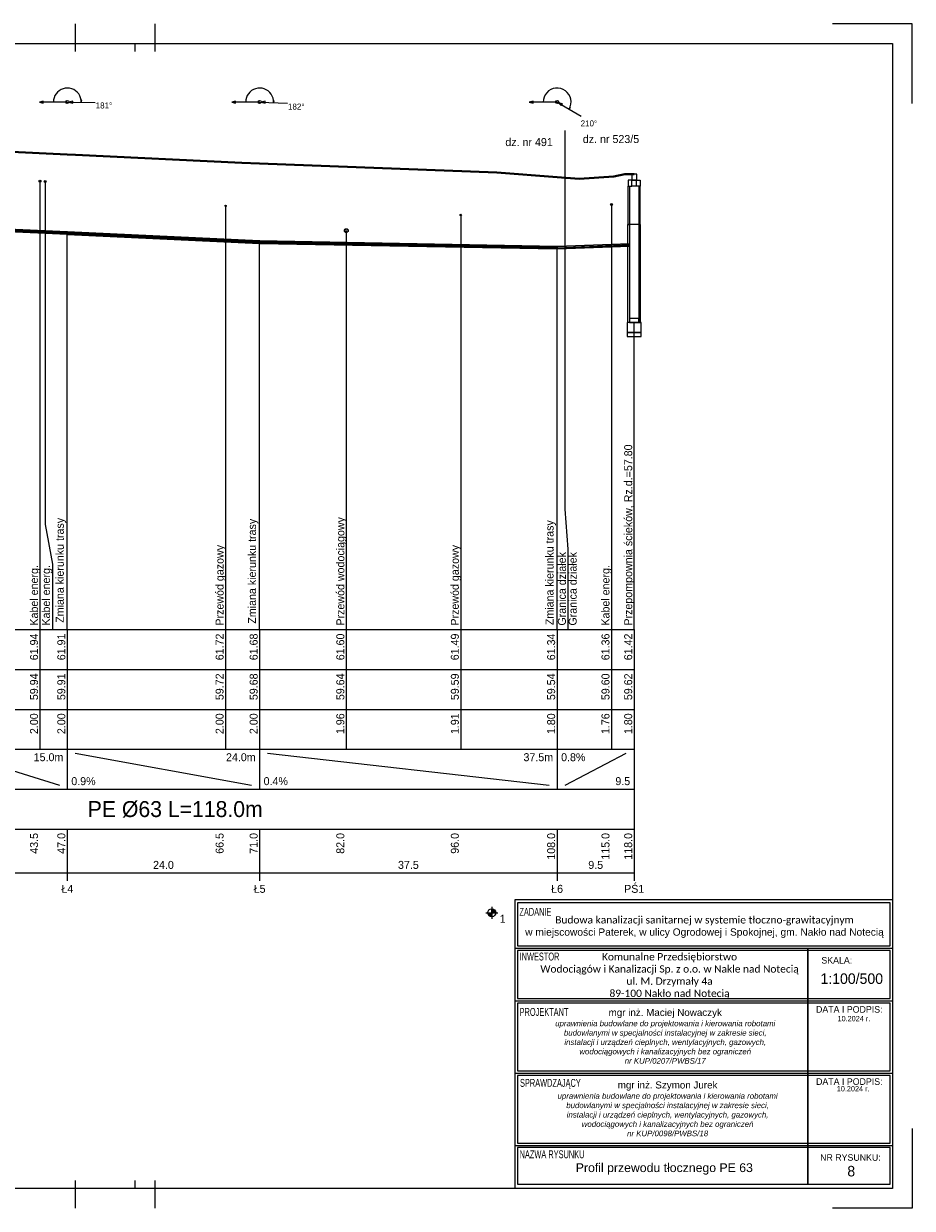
# Model space of a CAD drawing. Header units: metres. Extents: x 1169 to 1594, y -33 to 264.
# Tile 2 of 2: x 1371 to 1594, y -33 to 264. Entities that reach past the tile are written whole.
import ezdxf
from ezdxf.enums import TextEntityAlignment as Align

# ---------------------------------------------------------------- set-up
doc = ezdxf.new("R2010")
doc.units = ezdxf.units.M
doc.header["$LTSCALE"] = 0.2
doc.layers.get('0').update_dxf_attribs({"color": 8, "linetype": 'CONTINUOUS'})
for name, color, linetype, lineweight in [('IS_tab', 254, 'CONTINUOUS', 18), ('M_Ramki do druku', 7, 'CONTINUOUS', 25), ('M_Ramki rysunków', 2, 'CONTINUOUS', 25)]:
    doc.layers.add(name, color=color, linetype=linetype, lineweight=lineweight)
for name, color, linetype in [('M_Ramki markery', 1, 'CONTINUOUS'), ('M_Ramki znaczniki', 6, 'CONTINUOUS'), ('SJ_14_Krawędzie', 7, 'CONTINUOUS'), ('SJ_15_Linie_tab', 7, 'CONTINUOUS'), ('SJ_16_Liczby', 7, 'CONTINUOUS'), ('SJ_19_Opis_Pz_2', 7, 'CONTINUOUS'), ('SJ_23_Opis_uzbr', 7, 'CONTINUOUS'), ('SJ_25_Linie_opi', 7, 'CONTINUOUS'), ('SJ_27_Wymiary', 7, 'CONTINUOUS'), ('SJ_2_Teren_istn', 3, 'CONTINUOUS'), ('SJ_5_Węzły_2', 7, 'CONTINUOUS'), ('SJ_8_KS_TŁOCZNY_2', 7, 'CONTINUOUS'), ('SJ_9_Uzbr__podz', 7, 'CONTINUOUS')]:
    doc.layers.add(name, color=color, linetype=linetype)
doc.styles.add('MCAD_TS', font='GENISO.SHX', dxfattribs={"width": 0.8, "oblique": 15})
doc.styles.add('OPISOWY', font='GOTHIC.TTF')
doc.styles.add('tab_0.75', font='txt', dxfattribs={"height": 0.75})
doc.styles.add('tab_0.90 0.7', font='txt', dxfattribs={"width": 0.7, "height": 0.9})
doc.styles.add('tab_1.00', font='arial.ttf', dxfattribs={"height": 1})
doc.styles.add('tab_1.20', font='txt', dxfattribs={"height": 1.2})

# ---------------------------------------------------------------- blocks, each defined once
blk = doc.blocks.new('Znacznik_narozny_v2')
at = {"layer": 'M_Ramki znaczniki'}
blk.add_lwpolyline([(0, -20), (0, 0), (20, 0)], dxfattribs=at)
blk = doc.blocks.new('*U24')
at = {"layer": 'M_Ramki do druku'}
for p, q in [((210, 297), (210, 292)), ((230, 297), (230, 292)), ((210, 5), (210, 0)), ((230, 5), (230, 0))]:
    blk.add_line(p, q, dxfattribs=at)
at = {"layer": 'M_Ramki markery'}
for p, q in [((210, 292), (210, 290)), ((225, 292), (225, 290)), ((230, 292), (230, 290)), ((210, 7), (210, 5)), ((225, 7), (225, 5)), ((230, 7), (230, 5))]:
    blk.add_line(p, q, dxfattribs=at)
at = {"layer": 'M_Ramki rysunków', "color": 0, "linetype": 'ByBlock', "lineweight": -2}
blk.add_lwpolyline([(15, 5), (15, 292), (415, 292), (415, 5)], close=True, dxfattribs=at)
at = {"layer": 'M_Ramki znaczniki', "xscale": -1}
blk.add_blockref('Znacznik_narozny_v2', (420, 297), dxfattribs=at)
at = {"layer": 'M_Ramki znaczniki', "rotation": 180}
blk.add_blockref('Znacznik_narozny_v2', (420, 0), dxfattribs=at)
at = {"layer": 'M_Ramki do druku', "style": 'MCAD_TS', "width": 0.8}
for tag, p in [('KOMENTARZ', (6.54, 30.57)), ('RYSUNEK', (10.28, 30.57)), ('DATA', (14.02, 30.57))]:
    blk.add_attdef(tag, p, '', height=2, rotation=90, dxfattribs=at)

msp = doc.modelspace()

# ---------------------------------------------------------------- linework, layer by layer
at = {"color": 7, "linetype": 'ByBlock'}
for p, q in [((1494.38, 44.02), (1588.98, 44.02)), ((1494.38, -28.39), (1494.38, 44.02)), ((1494.38, 44.02), (1588.98, 44.02)), ((1588.98, 44.02), (1588.98, -28.39)), ((1494.38, 31.83), (1588.98, 31.83)), ((1494.38, 18.63), (1588.98, 18.63)), ((1494.38, 0.49), (1588.98, 0.49)), ((1494.38, -17.6), (1588.98, -17.6)), ((1494.38, -17.6), (1588.98, -17.6)), ((1588.98, -28.39), (1494.38, -28.39))]:
    msp.add_line(p, q, dxfattribs=at)
for points in [[(1494.93, 32.45), (1588.43, 32.45), (1588.43, 43.18), (1494.93, 43.18)], [(1494.93, 19.18), (1588.43, 19.18), (1588.43, 31.22), (1494.93, 31.22)], [(1567.77, -27.33), (1567.77, -27.33), (1567.77, 31.83), (1567.77, 31.83)], [(1494.93, 1.05), (1588.43, 1.05), (1588.43, 18.01), (1494.93, 18.01)], [(1494.93, -17.05), (1588.43, -17.05), (1588.43, -0.1), (1494.93, -0.1)], [(1494.93, -27.33), (1588.43, -27.33), (1588.43, -18.15), (1494.93, -18.15)]]:
    msp.add_lwpolyline(points, close=True, dxfattribs=at)
at = {"layer": 'SJ_14_Krawędzie'}
for p, q in [((1352.32, 212.49), (1381.97, 211.09)), ((1382.09, 211.09), (1430.21, 208.83)), ((1430.32, 208.83), (1504.83, 207.43)), ((1504.95, 207.43), (1523.02, 208.15))]:
    msp.add_line(p, q, dxfattribs=at)
at = {"layer": 'SJ_15_Linie_tab'}
for p, q in [((1288.5, 111.71), (1524.22, 111.71)), ((1375.18, 111.71), (1375.18, 101.71)), ((1382.03, 111.71), (1382.03, 81.71)), ((1421.73, 111.71), (1421.73, 101.71)), ((1430.27, 111.71), (1430.27, 81.71)), ((1452.01, 111.71), (1452.01, 101.71)), ((1480.73, 111.71), (1480.73, 101.71)), ((1504.89, 111.71), (1504.89, 81.71)), ((1518.52, 111.71), (1518.52, 101.71)), ((1524.22, 111.71), (1524.22, 81.71)), ((1524.22, 111.71), (1524.22, 50.71)), ((1288.5, 101.71), (1524.22, 101.71)), ((1375.18, 101.71), (1375.18, 91.71)), ((1421.73, 101.71), (1421.73, 91.71)), ((1452.01, 101.71), (1452.01, 91.71)), ((1480.73, 101.71), (1480.73, 91.71)), ((1518.52, 101.71), (1518.52, 91.71)), ((1288.5, 91.71), (1524.22, 91.71)), ((1375.18, 91.71), (1375.18, 81.71)), ((1421.73, 91.71), (1421.73, 81.71)), ((1452.01, 91.71), (1452.01, 81.71)), ((1480.73, 91.71), (1480.73, 81.71)), ((1518.52, 91.71), (1518.52, 81.71)), ((1288.5, 81.71), (1524.22, 81.71)), ((1354.26, 80.71), (1380.03, 72.71)), ((1382.03, 81.71), (1382.03, 71.71)), ((1384.03, 80.71), (1428.27, 72.71)), ((1430.27, 81.71), (1430.27, 71.71)), ((1432.27, 80.71), (1502.89, 72.71)), ((1504.89, 81.71), (1504.89, 71.71)), ((1504.89, 81.71), (1504.89, 71.71)), ((1506.89, 72.71), (1522.22, 80.71)), ((1524.22, 81.71), (1524.22, 71.71)), ((1288.5, 71.71), (1524.22, 71.71)), ((1524.22, 71.71), (1524.22, 61.71)), ((1288.5, 61.71), (1524.22, 61.71)), ((1382.03, 61.71), (1382.03, 48.71)), ((1430.27, 61.71), (1430.27, 48.71)), ((1504.89, 61.71), (1504.89, 48.71)), ((1524.22, 61.71), (1524.22, 48.71)), ((1288.5, 50.71), (1524.22, 50.71))]:
    msp.add_line(p, q, dxfattribs=at)
for points in [[(1382.03, 111.71), (1382.03, 210.8)], [(1430.27, 111.71), (1430.27, 208.54)], [(1504.89, 111.71), (1504.89, 207.14)], [(1524.22, 111.71), (1524.22, 188.71)]]:
    msp.add_lwpolyline(points, dxfattribs=at)
at = {"layer": 'SJ_16_Liczby'}
for p, q in [((1488.06, 39.81), (1488.94, 41.61)), ((1488.13, 39.78), (1488.88, 41.64)), ((1488.19, 39.76), (1488.81, 41.66)), ((1488.26, 39.74), (1488.74, 41.68)), ((1488.33, 39.72), (1488.68, 41.69)), ((1488.4, 39.71), (1488.61, 41.7)), ((1488.47, 39.71), (1488.54, 41.71)), ((1488.5, 42.21), (1488.5, 39.21)), ((1487, 40.71), (1490, 40.71)), ((1487.5, 40.64), (1489.5, 40.78)), ((1487.51, 40.57), (1489.49, 40.85)), ((1487.52, 40.5), (1489.48, 40.92)), ((1487.54, 40.43), (1489.46, 40.98)), ((1487.56, 40.37), (1489.44, 41.05)), ((1487.59, 40.3), (1489.42, 41.12)), ((1487.62, 40.24), (1489.39, 41.18)), ((1487.65, 40.18), (1489.35, 41.24)), ((1487.69, 40.12), (1489.31, 41.3)), ((1487.74, 40.07), (1489.27, 41.35)), ((1487.78, 40.01), (1489.22, 41.4)), ((1487.83, 39.97), (1489.17, 41.45)), ((1487.89, 39.92), (1489.12, 41.5)), ((1487.94, 39.88), (1489.06, 41.54)), ((1488, 39.84), (1489, 41.58))]:
    msp.add_line(p, q, dxfattribs=at)
msp.add_circle((1488.5, 40.71), 1, dxfattribs=at)
at = {"layer": 'SJ_25_Linie_opi'}
for p, q in [((1375.18, 224.13), (1375.18, 111.71)), ((1421.73, 217.91), (1421.73, 111.71)), ((1518.52, 218.31), (1518.52, 111.71)), ((1480.73, 215.65), (1480.73, 111.71)), ((1452.01, 211.73), (1452.01, 111.71))]:
    msp.add_line(p, q, dxfattribs=at)
for points in [[(1506.84, 236.84), (1506.84, 141.91), (1507.59, 131.91), (1507.59, 111.71)], [(1376.45, 224.07), (1376.45, 138.07), (1378.31, 128.07), (1378.31, 111.71)]]:
    msp.add_lwpolyline(points, dxfattribs=at)
at = {"layer": 'SJ_27_Wymiary'}
for p, q in [((1382.03, 243.97), (1375.03, 243.97)), ((1382.03, 243.97), (1389.03, 243.89)), ((1430.27, 243.97), (1423.27, 243.97)), ((1430.27, 243.97), (1437.26, 243.67)), ((1504.89, 243.97), (1497.89, 243.97)), ((1504.89, 243.97), (1510.95, 240.47))]:
    msp.add_line(p, q, dxfattribs=at)
for points in [[(1385.53, 243.93), (1385.49, 244.48), (1385.37, 245.02), (1385.16, 245.53), (1384.88, 246), (1384.53, 246.42), (1384.11, 246.79), (1383.64, 247.08), (1383.14, 247.29), (1382.6, 247.43), (1382.05, 247.47), (1381.5, 247.43), (1380.96, 247.31), (1380.45, 247.1), (1379.98, 246.81), (1379.56, 246.46), (1379.2, 246.04), (1378.91, 245.57), (1378.7, 245.06), (1378.57, 244.52), (1378.53, 243.97)], [(1433.76, 243.82), (1433.74, 244.38), (1433.63, 244.93), (1433.44, 245.45), (1433.17, 245.93), (1432.82, 246.37), (1432.41, 246.74), (1431.94, 247.05), (1431.43, 247.27), (1430.9, 247.42), (1430.34, 247.47), (1429.79, 247.44), (1429.24, 247.32), (1428.73, 247.12), (1428.25, 246.83), (1427.82, 246.47), (1427.45, 246.05), (1427.16, 245.58), (1426.94, 245.07), (1426.81, 244.53), (1426.77, 243.97)], [(1507.92, 242.22), (1508.19, 242.81), (1508.35, 243.43), (1508.39, 244.07), (1508.31, 244.7), (1508.12, 245.31), (1507.83, 245.88), (1507.43, 246.38), (1506.95, 246.81), (1506.4, 247.13), (1505.8, 247.35), (1505.17, 247.46), (1504.52, 247.45), (1503.9, 247.33), (1503.3, 247.09), (1502.76, 246.75), (1502.29, 246.32), (1501.91, 245.8), (1501.62, 245.23), (1501.45, 244.61), (1501.39, 243.97)]]:
    msp.add_lwpolyline(points, dxfattribs=at)
for points in [[(1375.03, 243.97), (1375.99, 243.71), (1375.99, 244.23)], [(1382.43, 243.97), (1383.39, 243.7), (1383.4, 244.22)], [(1385.53, 243.93), (1385.66, 244.41), (1385.41, 244.41)], [(1423.27, 243.97), (1424.23, 243.71), (1424.23, 244.23)], [(1430.67, 243.96), (1431.62, 243.66), (1431.64, 244.17)], [(1433.76, 243.82), (1433.91, 244.3), (1433.66, 244.31)], [(1497.89, 243.97), (1498.86, 243.71), (1498.86, 244.23)], [(1505.24, 243.77), (1505.94, 243.07), (1506.2, 243.51)], [(1507.92, 242.22), (1508.28, 242.58), (1508.05, 242.71)]]:
    msp.add_lwpolyline(points, close=True, dxfattribs=at)
for centre in [(1382.03, 243.97), (1430.27, 243.97), (1504.89, 243.97)]:
    msp.add_circle(centre, 0.4, dxfattribs=at)
at = {"layer": 'SJ_2_Teren_istn', "lineweight": 40}
msp.add_lwpolyline([(1288.5, 234.71), (1307.32, 234.71), (1324.68, 233.69), (1334.87, 233.1), (1341.48, 232.71), (1352.26, 232.2), (1382.03, 230.8), (1384.06, 230.71), (1425.82, 228.71), (1430.27, 228.54), (1489.78, 226.31), (1504.89, 225.14), (1510.46, 224.71), (1519.15, 225.31), (1521.86, 225.91), (1524.22, 225.91)], dxfattribs=at)
at = {"layer": 'SJ_5_Węzły_2'}
for p, q in [((1524.82, 224.41), (1523.62, 224.41)), ((1524.82, 222.91), (1523.62, 222.91)), ((1382.03, 211.41), (1381.97, 211.41)), ((1381.97, 211.41), (1381.97, 210.78)), ((1382.03, 211.38), (1381.97, 211.38)), ((1382.09, 211.4), (1382.03, 211.41)), ((1382.09, 211.37), (1382.03, 211.38)), ((1382.09, 210.77), (1382.09, 211.4)), ((1525.54, 213.31), (1522.9, 213.31)), ((1381.97, 210.81), (1382.03, 210.8)), ((1381.97, 210.78), (1382.03, 210.78)), ((1382.03, 210.8), (1382.09, 210.8)), ((1382.03, 210.78), (1382.09, 210.77)), ((1430.27, 209.14), (1430.21, 209.15)), ((1430.21, 209.15), (1430.21, 208.52)), ((1430.27, 209.11), (1430.21, 209.12)), ((1430.21, 208.54), (1430.27, 208.54)), ((1430.21, 208.52), (1430.27, 208.51)), ((1430.32, 209.14), (1430.27, 209.14)), ((1430.32, 209.11), (1430.27, 209.11)), ((1430.27, 208.54), (1430.32, 208.54)), ((1430.27, 208.51), (1430.32, 208.51)), ((1430.32, 208.51), (1430.32, 209.14)), ((1504.89, 207.74), (1504.83, 207.74)), ((1504.83, 207.74), (1504.83, 207.11)), ((1504.89, 207.71), (1504.83, 207.71)), ((1504.83, 207.14), (1504.89, 207.14)), ((1504.83, 207.11), (1504.89, 207.11)), ((1504.95, 207.74), (1504.89, 207.74)), ((1504.95, 207.72), (1504.89, 207.71)), ((1504.89, 207.14), (1504.95, 207.14)), ((1504.89, 207.11), (1504.95, 207.11)), ((1504.95, 207.11), (1504.95, 207.74))]:
    msp.add_line(p, q, dxfattribs=at)
for points in [[(1523.6, 224.41), (1524.85, 224.41), (1524.85, 225.91), (1523.6, 225.91)], [(1523.62, 224.41), (1522.72, 224.41), (1522.72, 222.91), (1523.62, 222.91)], [(1523.02, 213.31), (1522.72, 213.31), (1522.72, 222.91), (1523.02, 222.91)], [(1524.82, 224.41), (1525.72, 224.41), (1525.72, 222.91), (1524.82, 222.91)], [(1525.42, 213.31), (1525.72, 213.31), (1525.72, 222.91), (1525.42, 222.91)], [(1523.02, 188.71), (1522.64, 188.71), (1522.64, 213.31), (1523.02, 213.31)], [(1525.42, 188.71), (1525.81, 188.71), (1525.81, 213.31), (1525.42, 213.31)], [(1522.49, 186.21), (1525.95, 186.21), (1525.95, 188.71), (1522.49, 188.71)], [(1523.02, 188.71), (1525.42, 188.71), (1525.42, 189.71), (1523.02, 189.71)], [(1522.49, 185.21), (1525.95, 185.21), (1525.95, 186.21), (1522.49, 186.21)]]:
    msp.add_lwpolyline(points, close=True, dxfattribs=at)
at = {"layer": 'SJ_8_KS_TŁOCZNY_2'}
for points in [[(1352.32, 212.77), (1381.97, 211.38), (1381.97, 211.41), (1352.32, 212.8)], [(1352.32, 212.2), (1381.97, 210.81), (1381.97, 210.78), (1352.32, 212.17)], [(1382.09, 211.37), (1430.21, 209.12), (1430.21, 209.15), (1382.09, 211.4)], [(1382.09, 210.8), (1430.21, 208.54), (1430.21, 208.52), (1382.09, 210.77)], [(1430.32, 209.11), (1504.83, 207.71), (1504.83, 207.74), (1430.32, 209.14)], [(1430.32, 208.54), (1504.83, 207.14), (1504.83, 207.11), (1430.32, 208.51)]]:
    msp.add_lwpolyline(points, close=True, dxfattribs=at)
for points in [[(1523.02, 208.46), (1504.95, 207.74), (1504.95, 207.72), (1523.02, 208.43)], [(1523.02, 207.83), (1504.95, 207.11), (1504.95, 207.14), (1523.02, 207.86)]]:
    msp.add_lwpolyline(points, dxfattribs=at)
at = {"layer": 'SJ_9_Uzbr__podz'}
for centre, radius in [((1375.18, 224.13), 0.25), ((1375.18, 224.13), 0.25), ((1376.45, 224.07), 0.25), ((1421.73, 217.91), 0.168), ((1421.73, 217.91), 0.16), ((1518.52, 218.31), 0.25), ((1480.73, 215.65), 0.168), ((1480.73, 215.65), 0.16), ((1452.01, 211.73), 0.472), ((1452.01, 211.73), 0.45)]:
    msp.add_circle(centre, radius, dxfattribs=at)

# ---------------------------------------------------------------- block references
at = {"layer": 'M_Ramki do druku'}
msp.add_blockref('*U24', (1173.98, -33.39), dxfattribs=at)

# ---------------------------------------------------------------- texts
at = {"layer": 'IS_tab', "color": 7, "style": 'tab_0.90 0.7', "width": 0.7}
for s, p in [('ZADANIE', (1495.43, 41.93)), ('INWESTOR', (1495.48, 30.73)), ('PROJEKTANT', (1495.48, 16.84)), ('SPRAWDZAJĄCY', (1495.58, -0.95)), ('NAZWA RYSUNKU', (1495.48, -18.85))]:
    msp.add_text(s, height=1.98, dxfattribs=at).set_placement(p, align=Align.TOP_LEFT)
at = {"layer": 'IS_tab', "color": 7, "style": 'tab_0.75'}
for s, p in [('SKALA:', (1571.17, 29.62)), ('DATA I PODPIS:', (1569.83, 17.31)), ('DATA I PODPIS:', (1569.84, -0.79)), ('NR RYSUNKU:', (1570.86, -19.82))]:
    msp.add_text(s, height=1.65, dxfattribs=at).set_placement(p, align=Align.TOP_LEFT)
at = {"layer": 'IS_tab', "color": 7, "style": 'tab_1.20'}
for s, height, p in [('1:100/500', 2.64, (1578.79, 24.19)), ('10.2024 r.', 1.32, (1579.32, 14.17)), ('10.2024 r.', 1.32, (1579.14, -3.41)), ('8', 2.64, (1578.66, -24.07))]:
    msp.add_text(s, height=height, dxfattribs=at).set_placement(p, align=Align.MIDDLE_CENTER)
at = {"layer": 'IS_tab', "color": 7, "char_height": 1.8334, "width": 149.5985, "attachment_point": 5, "line_spacing_factor": 1.2, "style": 'tab_1.00'}
for s, insert in [('\\pxsm1,qc;{\\fCalibri|b0|i0|c238|p39;Budowa kanalizacji sanitarnej w systemie tłoczno-grawitacyjnym\\P}w miejscowości Paterek, w ulicy Ogrodowej i Spokojnej, gm. Nakło nad Notecią', (1541.85, 37.13)), ('\\pxsm1,qc;{\\fCalibri|b0|i0|c238|p39;Komunalne Przedsiębiorstwo \\PWodociągów i Kanalizacji Sp. z o.o. w Nakle nad Notecią\\Pul. M. Drzymały 4a\\P89-100 Nakło nad Notecią}', (1533.09, 24.87))]:
    msp.add_mtext(s, dxfattribs=dict(at, insert=insert))
at = {"layer": 'IS_tab', "color": 7, "attachment_point": 5, "style": 'tab_1.00'}
for s, insert, char_height, width in [('mgr inż. Maciej Nowaczyk\\P{\\fArial|b0|i1|c238|p34;\\H0.8x;uprawnienia budowlane do projektowania i kierowania robotami budowlanymi w specjalności instalacyjnej w zakresie sieci,\\Pinstalacji i urządzeń cieplnych, wentylacyjnych, gazowych,\\Pwodociągowych i kanalizacyjnych bez ograniczeń\\Pnr KUP/0207/PWBS/17}', (1532.01, 9.73), 1.75998, 63.7387), ('mgr inż. Szymon Jurek\\P{\\fArial|b0|i1|c238|p34;\\H0.8x;uprawnienia budowlane do projektowania i kierowania robotami budowlanymi w specjalności instalacyjnej w zakresie sieci,\\Pinstalacji i urządzeń cieplnych, wentylacyjnych, gazowych,\\Pwodociągowych i kanalizacyjnych bez ograniczeń\\Pnr KUP/0098/PWBS/18}', (1532.6, -8.46), 1.75998, 63.7387), ('{\\fArial|b0|i0|c238|p0;Profil przewodu tłocznego PE 63}', (1531.78, -23.53), 2.2, 149.5985)]:
    msp.add_mtext(s, dxfattribs=dict(at, insert=insert, char_height=char_height, width=width))
at = {"layer": 'SJ_16_Liczby', "style": 'OPISOWY'}
for s, height, p in [('181%%D', 1.5, (1391.23, 242.36)), ('182%%D', 1.5, (1439.46, 242.08)), ('210%%D', 1.5, (1512.86, 237.87)), ('24.0', 2, (1406.15, 51.71)), ('37.5', 2, (1467.58, 51.71)), ('9.5', 2, (1514.56, 51.71)), ('Ł4', 2, (1382.03, 45.71)), ('Ł5', 2, (1430.27, 45.71)), ('Ł6', 2, (1504.89, 45.71)), ('PŚ1', 2, (1524.22, 45.71))]:
    msp.add_text(s, height=height, dxfattribs=at).set_placement(p, align=Align.CENTER)
for s, p in [('dz. nr 491', (1491.9, 232.93)), ('dz. nr 523/5', (1511.34, 233.69)), ('0.8%', (1505.89, 78.71)), ('0.9%', (1383.03, 72.71)), ('0.4%', (1431.27, 72.71)), ('1', (1490.5, 38.21))]:
    msp.add_text(s, height=2, dxfattribs=at).set_placement(p)
for s, p in [('61.94', (1374.68, 110.71)), ('61.91', (1381.53, 110.71)), ('61.72', (1421.23, 110.71)), ('61.68', (1429.77, 110.71)), ('61.60', (1451.51, 110.71)), ('61.49', (1480.23, 110.71)), ('61.34', (1504.39, 110.71)), ('61.36', (1518.02, 110.71)), ('61.42', (1523.72, 110.71)), ('59.94', (1374.68, 100.71)), ('59.91', (1381.53, 100.71)), ('59.72', (1421.23, 100.71)), ('59.68', (1429.77, 100.71)), ('59.64', (1451.51, 100.71)), ('59.59', (1480.23, 100.71)), ('59.54', (1504.39, 100.71)), ('59.60', (1518.02, 100.71)), ('59.62', (1523.72, 100.71)), ('2.00', (1374.68, 90.71)), ('2.00', (1381.53, 90.71)), ('2.00', (1421.23, 90.71)), ('2.00', (1429.77, 90.71)), ('1.96', (1451.51, 90.71)), ('1.91', (1480.23, 90.71)), ('1.80', (1504.39, 90.71)), ('1.76', (1518.02, 90.71)), ('1.80', (1523.72, 90.71)), ('43.5', (1374.68, 60.71)), ('47.0', (1381.53, 60.71)), ('66.5', (1421.23, 60.71)), ('71.0', (1429.77, 60.71)), ('82.0', (1451.51, 60.71)), ('96.0', (1480.23, 60.71)), ('108.0', (1504.39, 60.71)), ('115.0', (1518.02, 60.71)), ('118.0', (1523.72, 60.71))]:
    msp.add_text(s, height=2, rotation=90, dxfattribs=at).set_placement(p, align=Align.RIGHT)
for s, p in [('15.0m', (1381.03, 78.71)), ('24.0m', (1429.27, 78.71)), ('37.5m', (1503.89, 78.71)), ('9.5', (1523.22, 72.71))]:
    msp.add_text(s, height=2, dxfattribs=at).set_placement(p, align=Align.RIGHT)
at = {"layer": 'SJ_16_Liczby', "style": 'OPISOWY', "width": 0.965853}
msp.add_text('PE %%C63 L=118.0m', height=4, dxfattribs=at).set_placement((1387.16, 64.71), (1431.04, 64.71), align=Align.FIT)
at = {"layer": 'SJ_19_Opis_Pz_2', "style": 'OPISOWY'}
for s, p in [('Przepompownia ścieków, Rz.d.=57.80', (1523.72, 112.71)), ('Zmiana kierunku trasy', (1381.15, 113.41)), ('Zmiana kierunku trasy', (1429.36, 113.18)), ('Zmiana kierunku trasy', (1503.99, 112.82))]:
    msp.add_text(s, height=2, rotation=90, dxfattribs=at).set_placement(p)
at = {"layer": 'SJ_23_Opis_uzbr', "style": 'OPISOWY'}
for s, p in [('Przewód wodociągowy', (1451.51, 112.71)), ('Przewód gazowy', (1421.23, 112.71)), ('Przewód gazowy', (1480.23, 112.71)), ('Granica działek', (1507.09, 112.71)), ('Granica działek', (1509.79, 112.71)), ('Kabel energ.', (1374.68, 112.71)), ('Kabel energ.', (1377.68, 112.71)), ('Kabel energ.', (1518.02, 112.71))]:
    msp.add_text(s, height=2, rotation=90, dxfattribs=at).set_placement(p)

doc.saveas('drawing.dxf')
